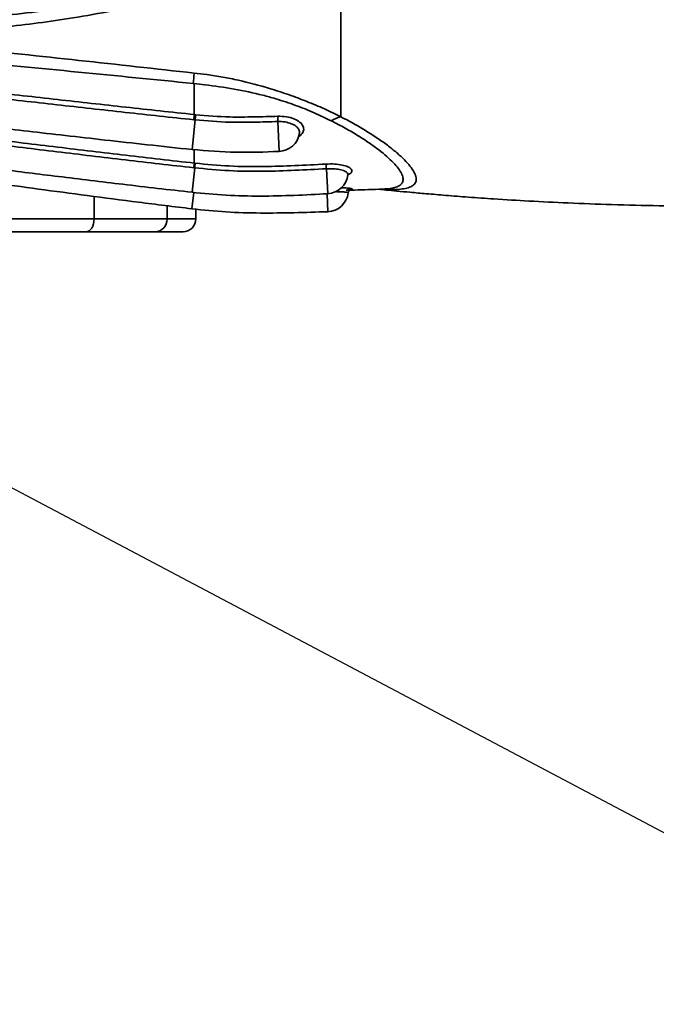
# Model space of a CAD drawing. Header units: millimetres. Extents: x -10540 to 6039, y -7467 to 6433.
# Tile 23 of 177: x -4592 to -4444, y -2669 to -2440. Entities that reach past the tile are written whole.
import ezdxf

# ---------------------------------------------------------------- set-up
doc = ezdxf.new("R2010")
doc.units = ezdxf.units.MM
doc.header["$LTSCALE"] = 8
doc.header["$PDSIZE"] = -1
doc.layers.get('Defpoints').update_dxf_attribs({"true_color": 0x5e5e5e})
doc.layers.add('2细线层', color=4, linetype='Continuous', lineweight=13)
doc.dimstyles.new('ISO-25', dxfattribs={"dimscale": 20, "dimtxt": 5, "dimasz": 6, "dimexe": 6, "dimexo": 0.625, "dimtad": 1, "dimtoh": 1, "dimdec": 0, "dimtxsty": 'Standard', "dimcen": 2.5, "dimclrd": 1, "dimclre": 1, "dimclrt": 4, "dimadec": 1, "dimazin": 2, "dimtfac": 1, "dimtdec": 0, "dimtmove": 0, "dimatfit": 0, "dimfxl": 1, "dimarcsym": 0})

# ---------------------------------------------------------------- blocks, each defined once
blk = doc.blocks.new('*D102')
at = {"layer": '2细线层', "color": 1, "linetype": 'ByBlock', "lineweight": -2, "transparency": 16777216}
for p, q in [((-5001.18, -2333.27), (-4109.98, -2804.26)), ((-4003.89, -2860.33), (-3352.21, -3204.74)), ((-3352.21, -3204.74), (-2993.64, -3204.74))]:
    blk.add_line(p, q, dxfattribs=at)
at = {"layer": '2细线层', "color": 1, "linetype": 'ByBlock', "transparency": 16777216}
blk.add_solid([(-3994.54, -2842.65), (-4013.23, -2878.01), (-4109.98, -2804.26)], dxfattribs=at)
at = {"layer": 'Defpoints', "color": 0, "linetype": 'ByBlock', "transparency": 16777216}
for p in [(-5001.18, -2333.27), (-4109.98, -2804.26)]:
    blk.add_point(p, dxfattribs=at)
at = {"layer": '2细线层', "color": 4, "linetype": 'ByBlock', "transparency": 16777216, "insert": (-3166.68, -3141.67), "char_height": 100, "attachment_point": 5}
blk.add_mtext('R1008', dxfattribs=at)

msp = doc.modelspace()

# ---------------------------------------------------------------- linework, layer by layer
at = {"color": 7, "linetype": 'Continuous', "lineweight": 35}
for p, q in [((-4551.18, -2462.04), (-4550.86, -2462.08)), ((-4550.98, -2463.29), (-4551.69, -2470.17)), ((-4550.98, -2463.29), (-4551.3, -2463.25)), ((-4531.77, -2463.66), (-4531.52, -2470.61)), ((-4551.71, -2480.09), (-4551.1, -2474.41)), ((-4551.1, -2474.41), (-4551.3, -2474.39)), ((-4551.18, -2473.31), (-4550.99, -2473.33)), ((-4520.2, -2480.43), (-4520.53, -2474.63)), ((-4574.47, -2486.27), (-4574.47, -2481.06)), ((-4551.32, -2480.15), (-4551.75, -2483.92)), ((-4520.37, -2480.45), (-4520.21, -2484.59)), ((-4557.48, -2483.22), (-4557.48, -2486.27)), ((-4550.86, -2486.27), (-4550.86, -2484)), ((-4625.44, -2486.27), (-4574.47, -2486.27)), ((-4574.47, -2486.27), (-4557.48, -2486.27)), ((-4557.48, -2486.27), (-4550.86, -2486.27)), ((-4576.32, -2489.27), (-4627.9, -2489.27)), ((-4560.35, -2489.27), (-4576.32, -2489.27)), ((-4553.81, -2489.27), (-4560.35, -2489.27))]:
    msp.add_line(p, q, dxfattribs=at)
at = {"color": 7, "linetype": 'Continuous', "lineweight": 35, "flags": 128}
for points in [[(-4551.18, -2454.86), (-4551.3, -2454.84), (-4551.42, -2454.83)], [(-4550.98, -2463.29), (-4550.97, -2463.12), (-4550.95, -2462.95), (-4550.93, -2462.78), (-4550.91, -2462.62), (-4550.9, -2462.46), (-4550.88, -2462.31), (-4550.87, -2462.18), (-4550.86, -2462.08)], [(-4551.1, -2474.41), (-4551.08, -2474.24), (-4551.07, -2474.07), (-4551.05, -2473.91), (-4551.03, -2473.76), (-4551.02, -2473.62), (-4551, -2473.5), (-4550.99, -2473.41), (-4550.99, -2473.33)], [(-4520.53, -2474.63), (-4520.54, -2474.46), (-4520.55, -2474.29), (-4520.56, -2474.13), (-4520.57, -2473.97), (-4520.58, -2473.83), (-4520.59, -2473.71), (-4520.59, -2473.61), (-4520.6, -2473.54)], [(-4574.47, -2486.27), (-4574.51, -2486.86), (-4574.61, -2487.42), (-4574.78, -2487.94), (-4575.01, -2488.39), (-4575.29, -2488.76), (-4575.61, -2489.04), (-4575.96, -2489.21), (-4576.32, -2489.27)]]:
    msp.add_lwpolyline(points, dxfattribs=at)
at = {"color": 7, "linetype": 'Continuous', "lineweight": 35}
for centre, radius, start, end in [((-4790.81, -2470.5), 259.14, 1.5114, 1.7813), ((-4512.36, -2477.74), 15.93, 107.6176, 116.3886), ((-4531.7, -2465.61), 5, 271.9908, 351.1059), ((-4520.49, -2475.43), 5, 273.2931, 353.4567), ((-4520.4, -2479.6), 5, 272.2552, 352.7812), ((-4560.42, -2486.34), 2.94, 271.3283, 1.2694), ((-4553.84, -2486.3), 2.97, 270.5361, 0.5263)]:
    msp.add_arc(centre, radius, start, end, dxfattribs=at)
for points, knots in [([(-4517.18, -2462.56), (-4517.18, -2462.16), (-4517.18, -2459.85), (-4517.18, -2455.14), (-4517.18, -2448.06), (-4517.18, -2440.38), (-4517.18, -2432.19), (-4517.18, -2423.23), (-4517.18, -2413.83), (-4517.18, -2404.19), (-4517.18, -2394.57), (-4517.18, -2387.9), (-4517.18, -2384.57)], [0, 0, 0, 0, 0.024933, 0.146275, 0.267613, 0.377155, 0.487161, 0.596982, 0.706273, 0.804118, 0.902113, 1, 1, 1, 1]), ([(-4633.85, -2441.12), (-4627.84, -2440.96), (-4615.82, -2440.64), (-4597.87, -2439.44), (-4582.99, -2437.65), (-4571.13, -2435.62), (-4562.26, -2433.63), (-4553.67, -2431), (-4546.8, -2428.09), (-4541.6, -2425.2), (-4537.9, -2422.57), (-4534.43, -2419.32), (-4531.53, -2415.21), (-4529.46, -2410.38), (-4528.27, -2405.25), (-4527.59, -2400.08), (-4527.32, -2396.61), (-4527.18, -2394.88)], [0, 0, 0, 0, 0.134709, 0.269431, 0.404011, 0.473355, 0.542897, 0.612192, 0.681198, 0.71767, 0.754205, 0.790554, 0.83371, 0.876899, 0.917821, 0.958907, 1, 1, 1, 1]), ([(-4524.22, -2396.13), (-4524.38, -2397.94), (-4524.68, -2401.55), (-4525.49, -2406.81), (-4526.92, -2412), (-4529.31, -2416.92), (-4532.51, -2421.12), (-4536.22, -2424.48), (-4540.09, -2427.2), (-4545.46, -2430.2), (-4552.47, -2433.2), (-4561.19, -2435.94), (-4570.2, -2438.03), (-4578.97, -2439.61), (-4590.1, -2441.21), (-4603.66, -2442.57), (-4618.98, -2443.49), (-4628.87, -2443.79), (-4633.28, -2443.92)], [0, 0, 0, 0, 0.042085, 0.084185, 0.126098, 0.171446, 0.21678, 0.254032, 0.291442, 0.32879, 0.397357, 0.466198, 0.535266, 0.604143, 0.663985, 0.783795, 0.903632, 1, 1, 1, 1]), ([(-4633.28, -2443.92), (-4623.75, -2444.82), (-4596.38, -2447.4), (-4569.05, -2450.44), (-4551.23, -2452.42)], [0, 0, 0, 0, 0.347945, 1, 1, 1, 1]), ([(-4551.42, -2454.83), (-4569.24, -2453.06), (-4595.71, -2450.42), (-4630.87, -2447.2), (-4648.21, -2445.92), (-4656.89, -2445.28)], [0, 0, 0, 0, 0.507272, 0.753619, 1, 1, 1, 1]), ([(-4685.06, -2448.88), (-4682.89, -2449.03), (-4675.41, -2449.55), (-4665.26, -2450.34), (-4654.63, -2451.23), (-4646.65, -2451.94), (-4636.03, -2452.92), (-4625.41, -2453.97), (-4614.8, -2455.07), (-4606.84, -2455.92), (-4596.23, -2457.08), (-4585.63, -2458.26), (-4572.38, -2459.75), (-4561.78, -2460.92), (-4553.83, -2461.77), (-4551.18, -2462.04), (-4551.18, -2462.04)], [0, 0, 0, 0, 0.048406, 0.167392, 0.226883, 0.286372, 0.34586, 0.464831, 0.524313, 0.583791, 0.643266, 0.762202, 0.821661, 0.94056, 1, 1, 1, 1, 1]), ([(-4551.3, -2463.25), (-4553.96, -2462.97), (-4561.91, -2462.13), (-4572.51, -2460.95), (-4585.77, -2459.47), (-4596.37, -2458.28), (-4606.97, -2457.12), (-4614.92, -2456.27), (-4625.53, -2455.17), (-4636.14, -2454.12), (-4646.76, -2453.13), (-4654.73, -2452.42), (-4665.36, -2451.53), (-4677.42, -2450.59), (-4686.84, -2449.96), (-4690.93, -2449.68)], [0, 0, 0, 0, 0.057031, 0.171082, 0.228102, 0.342136, 0.39915, 0.456163, 0.513175, 0.627197, 0.684207, 0.741216, 0.798225, 0.912243, 1, 1, 1, 1]), ([(-4551.3, -2474.39), (-4553.95, -2474.1), (-4561.89, -2473.21), (-4575.13, -2471.64), (-4591.01, -2469.72), (-4604.24, -2468.12), (-4617.48, -2466.55), (-4630.71, -2465), (-4646.61, -2463.22), (-4659.86, -2461.81), (-4673.12, -2460.46), (-4686.39, -2459.18), (-4702.32, -2457.77), (-4715.61, -2456.72), (-4726.24, -2455.96), (-4736.88, -2455.27), (-4747.53, -2454.69), (-4757.22, -2454.24), (-4761.59, -2454.06), (-4763.3, -2453.99)], [0, 0, 0, 0, 0.037543, 0.112619, 0.187693, 0.262766, 0.300302, 0.375373, 0.450445, 0.525515, 0.563051, 0.638122, 0.713193, 0.788265, 0.825801, 0.863337, 0.93841, 0.975947, 1, 1, 1, 1]), ([(-4754.43, -2453.38), (-4753, -2453.45), (-4746.24, -2453.76), (-4736.82, -2454.28), (-4726.18, -2454.97), (-4715.53, -2455.71), (-4702.24, -2456.76), (-4686.29, -2458.16), (-4673.02, -2459.43), (-4659.75, -2460.77), (-4646.49, -2462.17), (-4630.59, -2463.95), (-4617.35, -2465.49), (-4604.11, -2467.06), (-4590.88, -2468.65), (-4575, -2470.57), (-4561.77, -2472.13), (-4553.83, -2473.02), (-4551.18, -2473.31), (-4551.18, -2473.31)], [0, 0, 0, 0, 0.020987, 0.099346, 0.138523, 0.177699, 0.256046, 0.334384, 0.412717, 0.451883, 0.530209, 0.60853, 0.686846, 0.726001, 0.804306, 0.882598, 0.960871, 1, 1, 1, 1, 1]), ([(-4551.23, -2452.42), (-4551.23, -2452.47), (-4551.29, -2453.15), (-4551.36, -2454.02), (-4551.42, -2454.83)], [0, 0, 0, 0, 0.073185, 1, 1, 1, 1]), ([(-4551.23, -2452.42), (-4550.25, -2452.53), (-4548.02, -2452.77), (-4544.58, -2453.32), (-4539.66, -2454.33), (-4534.52, -2455.7), (-4529.28, -2457.41), (-4525.01, -2459), (-4520.93, -2460.72), (-4518.43, -2461.94), (-4517.18, -2462.56)], [0, 0, 0, 0, 0.076076, 0.173651, 0.27129, 0.4721, 0.602111, 0.732125, 0.866062, 1, 1, 1, 1]), ([(-4697.74, -2455.85), (-4696.16, -2455.95), (-4691.08, -2456.28), (-4682.84, -2456.88), (-4673.31, -2457.61), (-4664.74, -2458.32), (-4657.57, -2458.94), (-4651.68, -2459.47), (-4646.95, -2459.91), (-4642.79, -2460.31), (-4638.97, -2460.68), (-4634.67, -2461.1), (-4629.37, -2461.63), (-4622.83, -2462.31), (-4615.34, -2463.1), (-4606.9, -2464.02), (-4598.28, -2464.97), (-4589.59, -2465.95), (-4580.96, -2466.93), (-4571.74, -2467.98), (-4561.92, -2469.07), (-4555.17, -2469.8), (-4551.69, -2470.17)], [0, 0, 0, 0, 0.032359, 0.103933, 0.169017, 0.227612, 0.279729, 0.316132, 0.348535, 0.376936, 0.401419, 0.426992, 0.465333, 0.510168, 0.561501, 0.619338, 0.683692, 0.738834, 0.79802, 0.861263, 0.928575, 1, 1, 1, 1]), ([(-4519.44, -2463.47), (-4520.73, -2462.85), (-4523.31, -2461.61), (-4527.62, -2459.89), (-4531.65, -2458.54), (-4536.38, -2457.23), (-4541.87, -2456.1), (-4547.25, -2455.29), (-4550.37, -2454.95), (-4551.18, -2454.86)], [0, 0, 0, 0, 0.149485, 0.299345, 0.44869, 0.541379, 0.736402, 0.93157, 1, 1, 1, 1]), ([(-4551.18, -2454.86), (-4551.18, -2456.12), (-4551.18, -2458.66), (-4551.18, -2460.92), (-4551.18, -2462.04)], [0, 0, 0, 0, 0.4999985, 1, 1, 1, 1]), ([(-4823.15, -2457.88), (-4820.7, -2457.93), (-4814.31, -2458.09), (-4804.4, -2458.33), (-4793.83, -2458.59), (-4784.5, -2458.84), (-4776.88, -2459.09), (-4770.77, -2459.31), (-4765.86, -2459.51), (-4761.26, -2459.71), (-4756.73, -2459.93), (-4749.22, -2460.32), (-4738.84, -2460.97), (-4725.95, -2461.97), (-4715.78, -2462.9), (-4708.32, -2463.64), (-4703.11, -2464.19), (-4697.51, -2464.8), (-4690.88, -2465.56), (-4682.82, -2466.52), (-4673.3, -2467.7), (-4662.6, -2469.08), (-4650.77, -2470.65), (-4637.83, -2472.4), (-4623.64, -2474.36), (-4610.31, -2476.2), (-4598.09, -2477.88), (-4587.23, -2479.36), (-4575.86, -2480.88), (-4563.98, -2482.43), (-4555.88, -2483.42), (-4551.75, -2483.92)], [0, 0, 0, 0, 0.02697, 0.070259, 0.109021, 0.14318, 0.172806, 0.192913, 0.21031, 0.22692, 0.243524, 0.260126, 0.309533, 0.357949, 0.402203, 0.421778, 0.440353, 0.45977, 0.483717, 0.51378, 0.548932, 0.589179, 0.632357, 0.680187, 0.732675, 0.789822, 0.828132, 0.868288, 0.910299, 0.954189, 1, 1, 1, 1]), ([(-4768.92, -2458.83), (-4767.6, -2458.88), (-4763.11, -2459.03), (-4755.78, -2459.36), (-4747.27, -2459.78), (-4739.76, -2460.21), (-4733.28, -2460.62), (-4727.75, -2461), (-4722.88, -2461.35), (-4718.28, -2461.7), (-4711.62, -2462.23), (-4702.92, -2462.97), (-4692.51, -2463.92), (-4684.26, -2464.72), (-4678.17, -2465.33), (-4673.86, -2465.78), (-4669.21, -2466.26), (-4663.78, -2466.84), (-4657.3, -2467.54), (-4649.77, -2468.38), (-4641.18, -2469.36), (-4631.53, -2470.48), (-4620.83, -2471.76), (-4609.07, -2473.18), (-4596.25, -2474.76), (-4582.37, -2476.47), (-4567.41, -2478.3), (-4557.07, -2479.48), (-4551.71, -2480.09)], [0, 0, 0, 0, 0.018174, 0.061765, 0.100784, 0.135236, 0.165119, 0.190023, 0.211339, 0.232318, 0.253298, 0.303255, 0.35221, 0.396968, 0.417158, 0.436296, 0.456481, 0.481461, 0.511313, 0.546039, 0.585641, 0.630124, 0.679488, 0.733736, 0.792878, 0.856933, 0.925946, 1, 1, 1, 1]), ([(-4550.86, -2462.08), (-4548.22, -2462.3), (-4543.74, -2462.69), (-4537.37, -2462.6), (-4533.66, -2462.5), (-4531.8, -2462.44)], [0, 0, 0, 0, 0.415914, 0.707272, 1, 1, 1, 1]), ([(-4531.8, -2462.44), (-4531.14, -2462.46), (-4529.81, -2462.49), (-4528.02, -2463), (-4526.65, -2463.75), (-4525.84, -2464.71), (-4525.72, -2465.74), (-4526.12, -2466.61), (-4526.76, -2467.04), (-4527, -2467.19)], [0, 0, 0, 0, 0.152069, 0.303755, 0.45547, 0.607437, 0.759626, 0.911988, 1, 1, 1, 1]), ([(-4517.18, -2462.56), (-4516.03, -2463.15), (-4513.74, -2464.35), (-4510.66, -2466.2), (-4507.87, -2468.04), (-4505.5, -2469.81), (-4503.55, -2471.45), (-4501.98, -2472.97), (-4500.78, -2474.38), (-4499.99, -2475.65), (-4499.62, -2476.74), (-4499.68, -2477.67), (-4500.19, -2478.41), (-4501.13, -2478.95), (-4502.46, -2479.29), (-4504.15, -2479.46), (-4505.97, -2479.49), (-4507.4, -2479.4), (-4507.99, -2479.36)], [0, 0, 0, 0, 0.065919, 0.131836, 0.1998, 0.267762, 0.33013, 0.392492, 0.456867, 0.521236, 0.583799, 0.646357, 0.71145, 0.776542, 0.835969, 0.895397, 0.957016, 1, 1, 1, 1]), ([(-4531.77, -2463.66), (-4531.77, -2463.66), (-4533.63, -2463.72), (-4537.36, -2463.82), (-4543.78, -2463.9), (-4548.31, -2463.51), (-4550.98, -2463.29)], [0, 0, 0, 0, 0.000003, 0.290964, 0.582288, 1, 1, 1, 1]), ([(-4526.77, -2466.4), (-4526.77, -2466.13), (-4526.77, -2465.56), (-4527.48, -2464.77), (-4528.61, -2464.13), (-4530.1, -2463.71), (-4531.21, -2463.68), (-4531.77, -2463.66)], [0, 0, 0, 0, 0.195481, 0.39735, 0.598573, 0.799276, 1, 1, 1, 1]), ([(-4507.58, -2479.33), (-4507.38, -2479.33), (-4506.5, -2479.32), (-4505.31, -2479.16), (-4504.04, -2478.83), (-4503.18, -2478.32), (-4502.72, -2477.63), (-4502.67, -2476.76), (-4503.05, -2475.72), (-4503.81, -2474.54), (-4504.93, -2473.24), (-4506.43, -2471.81), (-4508.3, -2470.26), (-4510.54, -2468.64), (-4513.14, -2466.94), (-4516.08, -2465.2), (-4518.32, -2464.05), (-4519.44, -2463.47)], [0, 0, 0, 0, 0.019771, 0.086732, 0.153694, 0.22176, 0.289829, 0.360644, 0.431464, 0.499504, 0.56755, 0.637802, 0.708058, 0.779951, 0.851848, 0.925926, 1, 1, 1, 1]), ([(-4551.69, -2470.17), (-4548.3, -2470.44), (-4541.58, -2470.99), (-4534.85, -2470.73), (-4531.52, -2470.61)], [0, 0, 0, 0, 0.505985, 1, 1, 1, 1]), ([(-4551.18, -2470.2), (-4551.18, -2470.5), (-4551.18, -2471.67), (-4551.18, -2472.61), (-4551.18, -2473.31)], [0, 0, 0, 0, 0.251558, 1, 1, 1, 1]), ([(-4520.53, -2474.63), (-4525.39, -2474.89), (-4532.91, -2475.28), (-4543.13, -2475.18), (-4548.44, -2474.67), (-4551.1, -2474.41)], [0, 0, 0, 0, 0.476503, 0.738281, 1, 1, 1, 1]), ([(-4550.99, -2473.33), (-4548.35, -2473.59), (-4543.07, -2474.1), (-4532.92, -2474.18), (-4525.44, -2473.79), (-4520.6, -2473.54)], [0, 0, 0, 0, 0.2611, 0.522387, 1, 1, 1, 1]), ([(-4520.6, -2473.54), (-4519.94, -2473.52), (-4518.61, -2473.49), (-4516.83, -2473.73), (-4515.46, -2474.13), (-4514.64, -2474.68), (-4514.52, -2475.27), (-4514.87, -2475.75), (-4515.45, -2475.98), (-4515.62, -2476.05)], [0, 0, 0, 0, 0.155443, 0.310637, 0.465702, 0.620962, 0.776503, 0.93234, 1, 1, 1, 1]), ([(-4515.56, -2476.01), (-4515.57, -2475.87), (-4515.57, -2475.57), (-4516.25, -2475.14), (-4517.39, -2474.79), (-4518.88, -2474.59), (-4519.98, -2474.62), (-4520.53, -2474.63)], [0, 0, 0, 0, 0.172862, 0.380433, 0.587206, 0.793597, 1, 1, 1, 1]), ([(-4515.51, -2476), (-4515.51, -2475.97), (-4515.51, -2475.88), (-4515.49, -2475.86), (-4515.48, -2475.86)], [0, 0, 0, 0, 0.251347, 1, 1, 1, 1]), ([(-4517.08, -2479.03), (-4516.96, -2479.04), (-4516.27, -2479.04), (-4515.35, -2479.12), (-4514.53, -2479.25), (-4514.43, -2479.38), (-4514.89, -2479.5), (-4515.63, -2479.56), (-4515.94, -2479.58)], [0, 0, 0, 0, 0.038149, 0.239841, 0.441715, 0.643937, 0.84655, 1, 1, 1, 1]), ([(-4551.71, -2480.09), (-4549.08, -2480.35), (-4543.8, -2480.87), (-4535.87, -2481.02), (-4528, -2480.84), (-4522.79, -2480.56), (-4520.2, -2480.43)], [0, 0, 0, 0, 0.251489, 0.504134, 0.753269, 1, 1, 1, 1]), ([(-4515.5, -2480.22), (-4515.5, -2480.19), (-4515.5, -2480.12), (-4516.15, -2480.03), (-4517.14, -2479.95), (-4518.02, -2479.95), (-4518.4, -2479.94)], [0, 0, 0, 0, 0.205699, 0.495162, 0.783603, 1, 1, 1, 1]), ([(-4515.43, -2480.22), (-4515.43, -2480.18), (-4515.42, -2480.02), (-4515.3, -2479.79), (-4515.12, -2479.6), (-4514.97, -2479.5), (-4514.89, -2479.47), (-4514.86, -2479.46), (-4514.95, -2479.48), (-4515.25, -2479.53), (-4515.6, -2479.57), (-4515.91, -2479.59), (-4515.94, -2479.59)], [0, 0, 0, 0, 0.0302688, 0.1127856, 0.181939, 0.2433516, 0.3043182, 0.382418, 0.5129232, 0.7131678, 0.9671539, 1, 1, 1, 1]), ([(-4514.85, -2479.6), (-4512.66, -2479.52), (-4510.23, -2479.44), (-4507.82, -2479.36), (-4507.58, -2479.35)], [0, 0, 0, 0, 0.899586, 1, 1, 1, 1]), ([(-4508.4, -2479.38), (-4507.81, -2479.44), (-4506.4, -2479.58), (-4503.97, -2479.82), (-4500.87, -2480.11), (-4497.09, -2480.44), (-4492.58, -2480.82), (-4487.34, -2481.23), (-4480.91, -2481.68), (-4473.2, -2482.15), (-4464.1, -2482.59), (-4454.01, -2482.97), (-4442.92, -2483.27), (-4435.2, -2483.27), (-4431.18, -2483.27)], [0, 0, 0, 0, 0.023008, 0.055307, 0.094727, 0.14381, 0.202428, 0.270446, 0.347722, 0.452489, 0.570198, 0.70071, 0.843964, 1, 1, 1, 1]), ([(-4551.75, -2483.92), (-4549.1, -2484.19), (-4543.82, -2484.73), (-4533.29, -2485.02), (-4525.42, -2484.76), (-4520.21, -2484.59)], [0, 0, 0, 0, 0.252471, 0.504346, 1, 1, 1, 1])]:
    msp.add_open_spline(points, degree=3, knots=knots, dxfattribs=at)
for points in [[(-4551.3, -2463.25), (-4551.29, -2463.14), (-4551.27, -2462.92), (-4551.23, -2462.58), (-4551.2, -2462.26), (-4551.19, -2462.12), (-4551.18, -2462.04)], [(-4551.3, -2474.39), (-4551.28, -2474.28), (-4551.26, -2474.05), (-4551.22, -2473.73), (-4551.19, -2473.46), (-4551.18, -2473.36), (-4551.18, -2473.31)]]:
    msp.add_open_spline(points, degree=3, dxfattribs=at)
at = {"layer": '2细线层', "color": 4, "linetype": 'ByBlock'}
msp.add_circle((-5001.18, -2333.27), 1008, dxfattribs=at)

# ---------------------------------------------------------------- dimensions: what is measured, and where the dimension line sits
dim = msp.add_radius_dim(center=(-5001.18, -2333.27), mpoint=(-4109.98, -2804.26), dimstyle='ISO-25', dxfattribs=at)
dim.commit()
dim.dimension.update_dxf_attribs({"geometry": '*D102', "text_midpoint": (-3166.68, -3204.74), "dimtype": 164})

doc.saveas('drawing.dxf')
